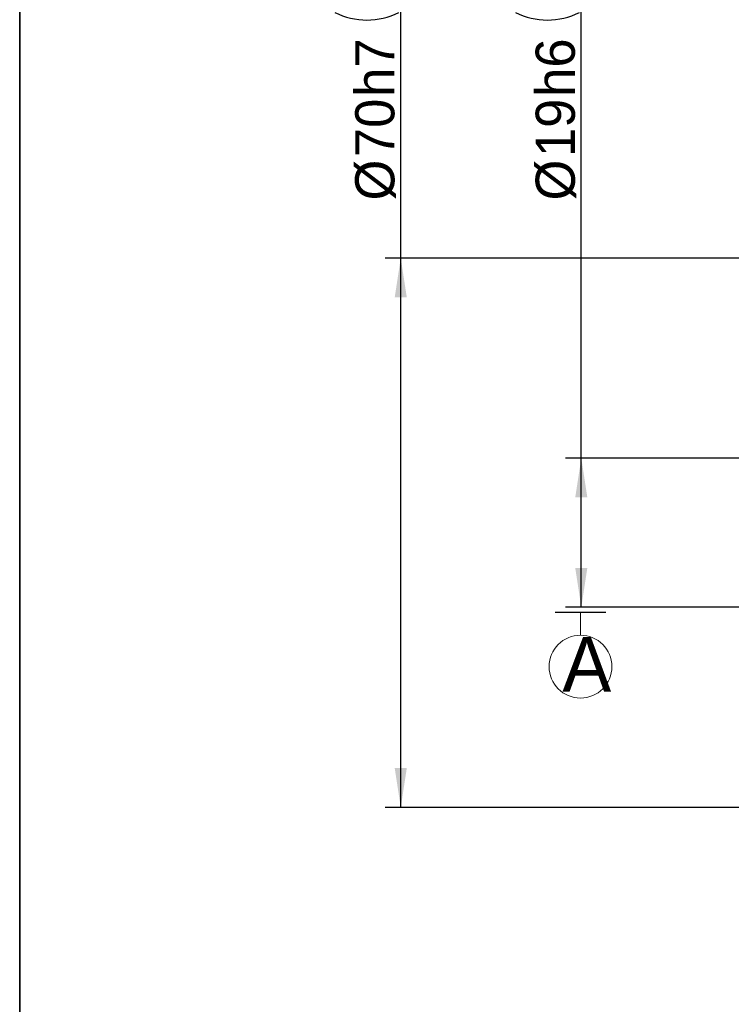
# Model space of a CAD drawing. Header units: millimetres. Extents: x 10 to 584, y 10 to 410.
# Tile 3 of 26: x 10 to 101, y 148 to 273. Entities that reach past the tile are written whole.
import ezdxf

# ---------------------------------------------------------------- set-up
doc = ezdxf.new("R2010")
doc.units = ezdxf.units.MM
doc.header["$LTSCALE"] = 2
doc.linetypes.add('SLD-实线', pattern=[0])
doc.layers.add('图框', color=7, linetype='SLD-实线')
doc.layers.add('细实线层', color=7, linetype='SLD-实线')
doc.layers.add('粗实线层', color=7, linetype='SLD-实线', lineweight=25)
doc.styles.add('SLDTEXTSTYLE1', font='txt')
doc.dimstyles.new('SLDDIMSTYLE8', dxfattribs={"dimtxt": 5, "dimasz": 5, "dimexe": 0, "dimexo": 0.0625, "dimgap": 1.25, "dimtad": 2, "dimrnd": 1e-09, "dimzin": 12, "dimdsep": 46, "dimtxsty": 'SLDTEXTSTYLE1', "dimsah": 1, "dimcen": 0.09, "dimadec": 0, "dimazin": 3, "dimtol": 1, "dimtm": 0.03, "dimtfac": 1, "dimtdec": 3, "dimtofl": 0, "dimtmove": 0, "dimatfit": 3, "dimfxl": 1, "dimfrac": 2, "dimtolj": 1, "dimtzin": 0, "dimarcsym": 0})
doc.dimstyles.new('SLDDIMSTYLE9', dxfattribs={"dimtxt": 5, "dimasz": 5, "dimexe": 0, "dimexo": 0.0625, "dimgap": 1.25, "dimtad": 2, "dimrnd": 1e-09, "dimzin": 12, "dimdsep": 46, "dimtxsty": 'SLDTEXTSTYLE1', "dimsah": 1, "dimcen": 0.09, "dimadec": 0, "dimazin": 3, "dimtol": 1, "dimtm": 0.013, "dimtfac": 1, "dimtdec": 3, "dimtofl": 0, "dimtmove": 0, "dimatfit": 3, "dimfxl": 1, "dimfrac": 2, "dimtolj": 1, "dimarcsym": 0})

# ---------------------------------------------------------------- blocks, each defined once
blk = doc.blocks.new('_D_9')
at = {"layer": '细实线层'}
for p, q in [((58.59, 242.97), (58.59, 287.45)), ((139.52, 242.97), (56.59, 242.97)), ((58.59, 172.97), (58.59, 242.97)), ((139.52, 172.97), (56.59, 172.97))]:
    blk.add_line(p, q, dxfattribs=at)
for centre, start, end in [((54.27, 278.34), 63.4349, 116.5651), ((54.27, 282.41), 243.4349, 296.5651)]:
    blk.add_arc(centre, 9.11, start, end, dxfattribs=at)
for points in [[(58.59, 242.97), (57.82, 237.97), (59.36, 237.97)], [(58.59, 172.97), (59.36, 177.97), (57.82, 177.97)]]:
    blk.add_solid(points, dxfattribs=at)
at = {"layer": '细实线层', "attachment_point": 1, "rotation": 90, "style": 'SLDTEXTSTYLE1'}
for s, insert, char_height in [('0.030', (54.27, 276.3), 3.5), ('0', (50.2, 276.3), 3.5), ('-', (54.27, 274.26), 3.5), (' h7 ', (52.78, 261.66), 5), ('70', (52.78, 255.84), 5), ('%%c', (52.78, 250.31), 5)]:
    blk.add_mtext(s, dxfattribs=dict(at, insert=insert, char_height=char_height))
blk = doc.blocks.new('_D_10')
at = {"layer": '细实线层'}
for p, q in [((81.61, 217.47), (81.61, 287.45)), ((107.52, 217.47), (79.61, 217.47)), ((81.61, 198.47), (81.61, 217.47)), ((107.52, 198.47), (79.61, 198.47))]:
    blk.add_line(p, q, dxfattribs=at)
for centre, start, end in [((77.29, 278.34), 63.4349, 116.5651), ((77.29, 282.41), 243.4349, 296.5651)]:
    blk.add_arc(centre, 9.11, start, end, dxfattribs=at)
for points in [[(81.61, 217.47), (80.84, 212.47), (82.38, 212.47)], [(81.61, 198.47), (82.38, 203.47), (80.84, 203.47)]]:
    blk.add_solid(points, dxfattribs=at)
at = {"layer": '细实线层', "attachment_point": 1, "rotation": 90, "style": 'SLDTEXTSTYLE1'}
for s, insert, char_height in [('0.013', (77.29, 276.3), 3.5), ('0', (73.21, 276.3), 3.5), ('-', (77.29, 274.26), 3.5), (' h6 ', (75.79, 261.66), 5), ('19', (75.79, 255.84), 5), ('%%c', (75.79, 250.31), 5)]:
    blk.add_mtext(s, dxfattribs=dict(at, insert=insert, char_height=char_height))
blk = doc.blocks.new('SW_DATUMTAG_0')
blk.add_line((-1.2, 14.9), (5.28, 14.9))
at = {"color": 0, "linetype": 'SLD-实线', "lineweight": 18}
blk.add_line((2.04, 14.9), (2.04, 11.95), dxfattribs=at)
blk.add_circle((2.04, 7.95), 4, dxfattribs=at)
at = {"color": 0, "linetype": 'Continuous', "lineweight": 0, "insert": (-0.28, 11.74), "char_height": 7, "attachment_point": 1, "style": 'SLDTEXTSTYLE1'}
blk.add_mtext('A', dxfattribs=at)

msp = doc.modelspace()

# ---------------------------------------------------------------- linework, layer by layer
at = {"layer": '图框'}
msp.add_line((10, 410), (10, 10), dxfattribs=at)
at = {"layer": '粗实线层', "linetype": 'SLD-实线', "lineweight": 25}
msp.add_line((10, 10), (10, 400), dxfattribs=at)

# ---------------------------------------------------------------- block references
at = {"color": 7, "linetype": 'Continuous', "lineweight": 0}
msp.add_blockref('SW_DATUMTAG_0', (79.469866, 182.950956), dxfattribs=at)

# ---------------------------------------------------------------- dimensions: what is measured, and where the dimension line sits
at = {"layer": '细实线层'}
for base, p1, p2, text, dimstyle, picture, middle in [((58.593502, 242.969254), (139.521207, 172.969254), (139.521207, 242.969254), '%%c<>h7', 'SLDDIMSTYLE8', '_D_9', (58.593502, 268.880391)), ((81.606396, 217.469254), (107.521207, 198.469254), (107.521207, 217.469254), '%%c<>h6', 'SLDDIMSTYLE9', '_D_10', (81.606396, 268.880391))]:
    dim = msp.add_linear_dim(base=base, p1=p1, p2=p2, angle=90, text=text, dimstyle=dimstyle, dxfattribs=at)
    dim.commit()
    dim.dimension.update_dxf_attribs({"geometry": picture, "text_midpoint": middle, "dimtype": 160})

doc.saveas('drawing.dxf')
